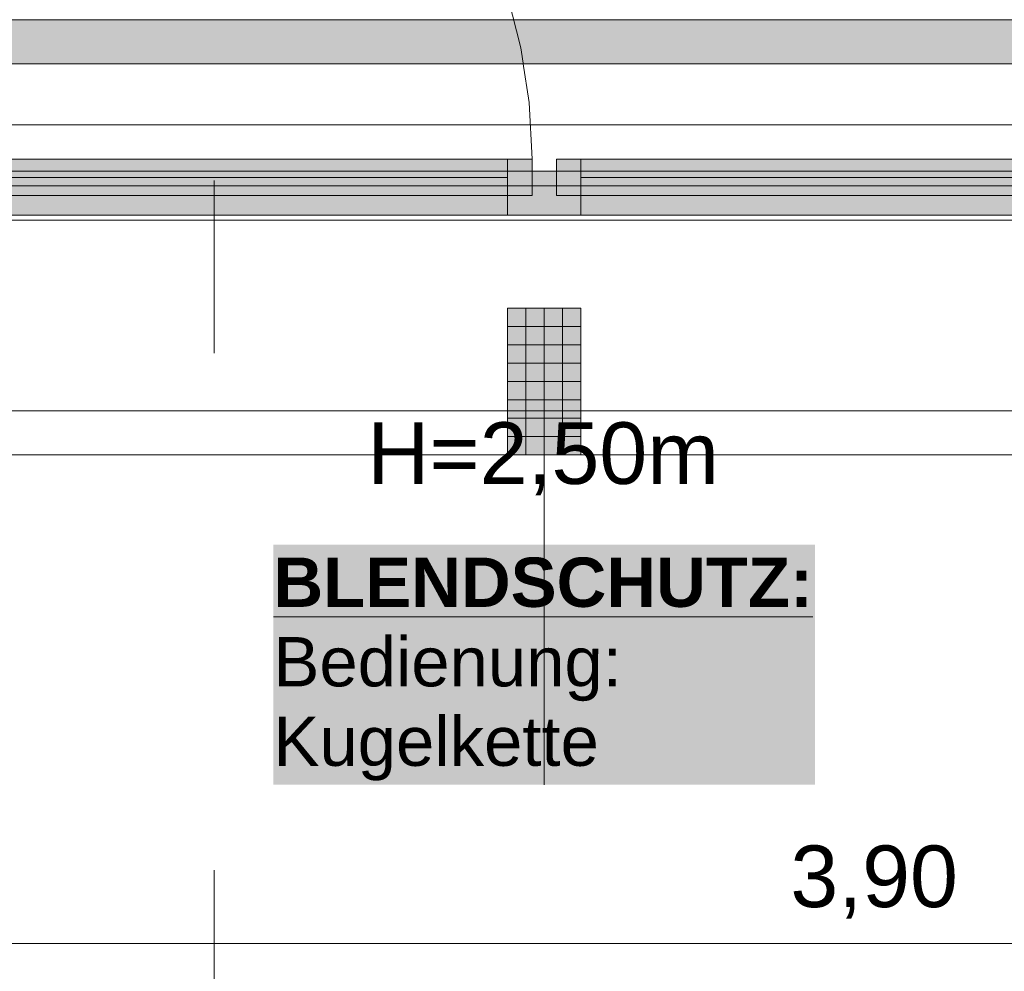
# Model space of a CAD drawing. Header units: metres. Extents: x -167 to 152, y -127 to 99.
# Tile 111 of 225: x -7.82 to -5.81, y -23.33 to -21.39. Entities that reach past the tile are written whole.
import ezdxf

# ---------------------------------------------------------------- set-up
doc = ezdxf.new("R2010")
doc.units = ezdxf.units.M
doc.header["$PDMODE"] = 1
doc.header["$PDSIZE"] = -2
for name, pattern in [('Achsen 01', [5.291531, 3.175, -1.058062, 0.352704, -0.705764]), ('gestrichelt - 01', [2, 1, -1]), ('ISO-07 Punktiert', [0.889, 0.127, -0.762]), ('Raster 01', [2, 1, -1]), ('VW-01 Strichlinie kurz', [2, 1, -1])]:
    doc.linetypes.add(name, pattern=pattern)
doc.layers.get('0').update_dxf_attribs({"lineweight": 25})
for name, color, linetype, lineweight, true_color in [('013_Beton und Stahlbetonarbeiten-000 Brüstung', 7, 'Continuous', 9, 0xa6a6a6), ('014_Fassadenarbeiten-000 Aufsicht Betonfertigteile', 7, 'Continuous', 9, 0xc0c0c0), ('031_Metallbauarbeiten-330 Aufsicht Metallbauarbeiten', 7, 'Continuous', 9, 0xa6a6a6), ('032_Metallarbeiten-Fenster', 7, 'Continuous', 13, 0x444444), ('AV1-Achsen', 1, 'Achsen 01', 18, 0xff0000), ('AV1-Raster', 7, 'Raster 01', 9, 0xa6a6a6)]:
    doc.layers.add(name, color=color, linetype=linetype, lineweight=lineweight, true_color=true_color)
for name, color, linetype, lineweight in [('013_Beton und Stahlbetonarbeiten-000 Unterzüge', 7, 'ISO-07 Punktiert', 13), ('014_Fassadenarbeiten-330 Betonfertigteile vertikal', 7, 'Continuous', 9), ('030_Sonnenschutzarbeiten-BLENDSCHUTZ', 7, 'Continuous', 5), ('030_Sonnenschutzarbeiten-BLENDSCHUTZ  Beschriftung', 7, 'Continuous', 5), ('039_Trockenbauarbeiten-alllg.', 7, 'Continuous', 9), ('_1.35m (3D)', 7, 'Continuous', 9), ('_GRU (2D)', 7, 'Continuous', 9), ('_OG 1 (2D)', 7, 'Continuous', 9), ('_OG 1 - DS (2D)', 7, 'Continuous', 9), ('AV1-Schnitt Achsen', 7, 'Achsen 01', 18), ('Bemaßung-Bemaßung', 7, 'Continuous', 9)]:
    doc.layers.add(name, color=color, linetype=linetype, lineweight=lineweight)
doc.layers.get('0').freeze()
doc.styles.add('Arial', font='arial.ttf')
doc.styles.add('Arial (bold)', font='arialbd.ttf')
doc.dimstyles.new('COE 50', dxfattribs={"dimtxt": 126.090495, "dimasz": 0.001414, "dimexe": 0.001, "dimexo": 0.01, "dimgap": 0.001, "dimtad": 1, "dimdec": 3, "dimtxsty": 'Arial', "dimblk": 'VW_SLASH-4', "dimblk1": 'VW_SLASH-4', "dimblk2": 'VW_SLASH-4', "dimcen": 0, "dimadec": 3, "dimazin": 0, "dimtfac": 0.8, "dimtdec": 3, "dimtix": 1, "dimtmove": 0, "dimatfit": 0, "dimldrblk": 'VW_SLASH-3', "dimfxl": 0.002, "dimfxlon": 1, "dimfrac": 2, "dimtolj": 1, "dimarcsym": 0})

# ---------------------------------------------------------------- blocks, each defined once
blk = doc.blocks.new('Group-2')
at = {"layer": 'AV1-Raster'}
blk.add_line((-6.75, -22.95), (-6.75, 1.35), dxfattribs=at)
blk = doc.blocks.new('1.35m (3D)')
at = {"layer": 'AV1-Raster', "color": 7}
blk.add_blockref('Group-2', (0, 0), dxfattribs=at)
blk = doc.blocks.new('Blendschutz Beschriftung')
at = {"layer": '030_Sonnenschutzarbeiten-BLENDSCHUTZ  Beschriftung', "color": 254, "linetype": 'Continuous', "transparency": 33554559}
blk.add_solid([(-0.554, -0.1644), (0.554, -0.1644), (-0.554, 0.3267), (0.554, 0.3267)], dxfattribs=at)
at = {"layer": '030_Sonnenschutzarbeiten-BLENDSCHUTZ  Beschriftung', "insert": (-0.554, 0.3002), "char_height": 0.100872, "attachment_point": 1, "line_spacing_factor": 0.967016, "style": 'Arial (bold)'}
blk.add_mtext('{\\LBLENDSCHUTZ:}{\\fArial|b0|i0|c0|p0;\\l\\PBedienung: \\PKugelkette }', dxfattribs=at)
blk = doc.blocks.new('VW_SLASH-4')
at = {"color": 0, "linetype": 'ByBlock', "lineweight": -2, "transparency": 16777216}
blk.add_line((0, 0), (-1, 0), dxfattribs=at)
at = {"color": 0, "linetype": 'Continuous', "lineweight": 15, "transparency": 16777216, "flags": 128}
blk.add_lwpolyline([(0.5, 0.5), (-0.5, -0.5)], dxfattribs=at)
blk = doc.blocks.new('*D30')
at = {"layer": '030_Sonnenschutzarbeiten-BLENDSCHUTZ', "color": 0, "lineweight": -2}
for p, q in [((-7.975, -22.025), (-7.975, -22.175)), ((-5.525, -22.025), (-5.525, -22.175)), ((-5.5957, -22.125), (-7.9043, -22.125))]:
    blk.add_line(p, q, dxfattribs=at)
at = {"layer": 'Defpoints', "color": 0}
for p in [(-7.975, -21.385), (-5.525, -21.385), (-7.975, -22.125)]:
    blk.add_point(p, dxfattribs=at)
at = {"layer": '030_Sonnenschutzarbeiten-BLENDSCHUTZ', "color": 0, "lineweight": -2, "xscale": 0.070693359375, "yscale": 0.070693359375, "zscale": 0.070693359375, "rotation": 180}
blk.add_blockref('VW_SLASH-4', (-7.975, -22.125), dxfattribs=at)
at = {"layer": '030_Sonnenschutzarbeiten-BLENDSCHUTZ', "color": 0, "lineweight": -2, "xscale": 0.070693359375, "yscale": 0.070693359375, "zscale": 0.070693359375}
blk.add_blockref('VW_SLASH-4', (-5.525, -22.125), dxfattribs=at)
at = {"layer": '030_Sonnenschutzarbeiten-BLENDSCHUTZ', "color": 0, "lineweight": 13, "insert": (-6.75, -21.9992), "char_height": 0.12609, "attachment_point": 5, "style": 'Arial'}
blk.add_mtext('\\A1;2,45', dxfattribs=at)
blk = doc.blocks.new('VW_SLASH-3')
at = {"color": 0, "linetype": 'ByBlock', "lineweight": -2, "transparency": 16777216}
blk.add_line((0, 0), (-1, 0), dxfattribs=at)
at = {"color": 0, "linetype": 'Continuous', "lineweight": 15, "transparency": 16777216, "flags": 128}
blk.add_lwpolyline([(0.5, 0.5), (-0.5, -0.5)], dxfattribs=at)
blk = doc.blocks.new('*D445')
at = {"layer": 'Bemaßung-Bemaßung', "color": 0, "linetype": 'Continuous', "lineweight": -2}
for p, q in [((-6.675, -24.175), (-6.675, -24.325)), ((-5.475, -24.175), (-5.475, -24.325)), ((-6.6043, -24.275), (-5.5457, -24.275))]:
    blk.add_line(p, q, dxfattribs=at)
at = {"layer": 'Defpoints', "color": 0}
for p in [(-6.675, -22.275), (-5.475, -22.275), (-5.475, -24.275)]:
    blk.add_point(p, dxfattribs=at)
at = {"layer": 'Bemaßung-Bemaßung', "color": 0, "lineweight": -2, "xscale": 0.070693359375, "yscale": 0.070693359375, "zscale": 0.070693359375, "rotation": 180}
blk.add_blockref('VW_SLASH-4', (-6.675, -24.275), dxfattribs=at)
at = {"layer": 'Bemaßung-Bemaßung', "color": 0, "lineweight": -2, "xscale": 0.070693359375, "yscale": 0.070693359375, "zscale": 0.070693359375}
blk.add_blockref('VW_SLASH-4', (-5.475, -24.275), dxfattribs=at)
at = {"layer": 'Bemaßung-Bemaßung', "color": 0, "insert": (-6.075, -24.1492), "char_height": 0.12609, "attachment_point": 5, "style": 'Arial'}
blk.add_mtext('\\A1;1,20', dxfattribs=at)
blk = doc.blocks.new('*D446')
at = {"layer": 'Bemaßung-Bemaßung', "color": 0, "linetype": 'Continuous', "lineweight": -2}
for p, q in [((-6.825, -24.175), (-6.825, -24.325)), ((-6.675, -24.175), (-6.675, -24.325)), ((-6.8957, -24.275), (-6.9664, -24.275)), ((-6.825, -24.275), (-6.675, -24.275)), ((-6.6043, -24.275), (-6.5336, -24.275))]:
    blk.add_line(p, q, dxfattribs=at)
at = {"layer": 'Defpoints', "color": 0}
for p in [(-6.825, -22.275), (-6.675, -22.275), (-6.675, -24.275)]:
    blk.add_point(p, dxfattribs=at)
at = {"layer": 'Bemaßung-Bemaßung', "color": 0, "lineweight": -2, "xscale": 0.070693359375, "yscale": 0.070693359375, "zscale": 0.070693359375}
blk.add_blockref('VW_SLASH-4', (-6.825, -24.275), dxfattribs=at)
at = {"layer": 'Bemaßung-Bemaßung', "color": 0, "lineweight": -2, "xscale": 0.070693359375, "yscale": 0.070693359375, "zscale": 0.070693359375, "rotation": 180}
blk.add_blockref('VW_SLASH-4', (-6.675, -24.275), dxfattribs=at)
at = {"layer": 'Bemaßung-Bemaßung', "color": 0, "insert": (-6.75, -24.5931), "char_height": 0.12609, "attachment_point": 5, "style": 'Arial'}
blk.add_mtext('\\A1;15', dxfattribs=at)
blk = doc.blocks.new('*D447')
at = {"layer": 'Bemaßung-Bemaßung', "color": 0, "linetype": 'Continuous', "lineweight": -2}
for p, q in [((-8.025, -24.175), (-8.025, -24.325)), ((-6.825, -24.175), (-6.825, -24.325)), ((-7.9543, -24.275), (-6.8957, -24.275))]:
    blk.add_line(p, q, dxfattribs=at)
at = {"layer": 'Defpoints', "color": 0}
for p in [(-8.025, -22.275), (-6.825, -22.275), (-6.825, -24.275)]:
    blk.add_point(p, dxfattribs=at)
at = {"layer": 'Bemaßung-Bemaßung', "color": 0, "lineweight": -2, "xscale": 0.070693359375, "yscale": 0.070693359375, "zscale": 0.070693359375, "rotation": 180}
blk.add_blockref('VW_SLASH-4', (-8.025, -24.275), dxfattribs=at)
at = {"layer": 'Bemaßung-Bemaßung', "color": 0, "lineweight": -2, "xscale": 0.070693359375, "yscale": 0.070693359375, "zscale": 0.070693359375}
blk.add_blockref('VW_SLASH-4', (-6.825, -24.275), dxfattribs=at)
at = {"layer": 'Bemaßung-Bemaßung', "color": 0, "insert": (-7.425, -24.1492), "char_height": 0.12609, "attachment_point": 5, "style": 'Arial'}
blk.add_mtext('\\A1;1,20', dxfattribs=at)
blk = doc.blocks.new('*D588')
at = {"layer": 'Bemaßung-Bemaßung', "color": 0, "linetype": 'Continuous', "lineweight": -2}
for p, q in [((-8.025, -23.175), (-8.025, -23.325)), ((-4.125, -23.175), (-4.125, -23.325)), ((-4.1957, -23.275), (-7.9543, -23.275))]:
    blk.add_line(p, q, dxfattribs=at)
at = {"layer": 'Defpoints', "color": 0}
for p in [(-8.025, -21.475), (-4.125, -21.475), (-8.025, -23.275)]:
    blk.add_point(p, dxfattribs=at)
at = {"layer": 'Bemaßung-Bemaßung', "color": 0, "lineweight": -2, "xscale": 0.070693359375, "yscale": 0.070693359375, "zscale": 0.070693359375, "rotation": 180}
blk.add_blockref('VW_SLASH-4', (-8.025, -23.275), dxfattribs=at)
at = {"layer": 'Bemaßung-Bemaßung', "color": 0, "lineweight": -2, "xscale": 0.070693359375, "yscale": 0.070693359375, "zscale": 0.070693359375}
blk.add_blockref('VW_SLASH-4', (-4.125, -23.275), dxfattribs=at)
at = {"layer": 'Bemaßung-Bemaßung', "color": 0, "insert": (-6.075, -23.1492), "char_height": 0.12609, "attachment_point": 5, "style": 'Arial'}
blk.add_mtext('\\A1;3,90', dxfattribs=at)
blk = doc.blocks.new('COE - Fenster 01')
at = {"layer": '032_Metallarbeiten-Fenster', "linetype": 'Continuous', "lineweight": 0}
for points in [[(-0.03, 2.515), (-0.03, 2.43), (0.06, 2.43), (0.06, 2.515)], [(0.02, 2.455), (0.02, 2.405), (-0.055, 2.405), (-0.055, 2.455)], [(-0.03, 2.43), (0.06, 2.43), (0.06, 0.17), (-0.03, 0.17)], [(0.02, 2.405), (0.02, 1.375), (-0.055, 1.375), (-0.055, 2.405)], [(0.02, 1.375), (0.02, 1.325), (-0.055, 1.325), (-0.055, 1.375)], [(0.06, 1.375), (0.06, 1.225), (-0.03, 1.225), (-0.03, 1.375)], [(0.02, 1.225), (0.02, 1.275), (-0.055, 1.275), (-0.055, 1.225)], [(0.02, 0.195), (0.02, 1.225), (-0.055, 1.225), (-0.055, 0.195)], [(0.02, 0.145), (0.02, 0.195), (-0.055, 0.195), (-0.055, 0.145)], [(0.06, 0.17), (-0.03, 0.17), (-0.03, 0.085), (0.06, 0.085)]]:
    blk.add_hatch(color=7, dxfattribs=at).paths.add_polyline_path(points)
at = {"layer": '032_Metallarbeiten-Fenster', "color": 7, "linetype": 'gestrichelt - 01', "lineweight": 18, "transparency": 33554687}
for p, q in [((-0.055, 2.455), (-1.185, 2.455)), ((-0.055, 0.145), (-1.185, 0.145))]:
    blk.add_line(p, q, dxfattribs=at)
at = {"layer": '032_Metallarbeiten-Fenster', "color": 7, "lineweight": 18}
for p, q in [((-0.0175, 2.405), (-0.0175, 1.375)), ((-0.0175, 0.195), (-0.0175, 1.225))]:
    blk.add_line(p, q, dxfattribs=at)
at = {"layer": '032_Metallarbeiten-Fenster', "color": 7, "lineweight": 18, "flags": 128}
for points in [[(-0.03, 2.515), (-0.03, 2.43), (0.06, 2.43), (0.06, 2.515)], [(0.02, 2.455), (0.02, 2.405), (-0.055, 2.405), (-0.055, 2.455)], [(-0.03, 2.43), (0.06, 2.43), (0.06, 0.17), (-0.03, 0.17)], [(0.02, 2.405), (0.02, 1.375), (-0.055, 1.375), (-0.055, 2.405)], [(0.02, 1.375), (0.02, 1.325), (-0.055, 1.325), (-0.055, 1.375)], [(0.06, 1.375), (0.06, 1.225), (-0.03, 1.225), (-0.03, 1.375)], [(0.02, 1.225), (0.02, 1.275), (-0.055, 1.275), (-0.055, 1.225)], [(0.02, 0.195), (0.02, 1.225), (-0.055, 1.225), (-0.055, 0.195)], [(0.02, 0.145), (0.02, 0.195), (-0.055, 0.195), (-0.055, 0.145)], [(0.06, 0.17), (-0.03, 0.17), (-0.03, 0.085), (0.06, 0.085)]]:
    blk.add_lwpolyline(points, close=True, dxfattribs=at)
at = {"layer": '032_Metallarbeiten-Fenster', "color": 7, "linetype": 'gestrichelt - 01', "lineweight": 18, "transparency": 33554687}
for centre, start, end in [((-0.055, 2.455), 180.0004, 270), ((-0.055, 0.145), 90, 179.9996)]:
    blk.add_arc(centre, 1.13, start, end, dxfattribs=at)
blk = doc.blocks.new('Group-754')
at = {"layer": 'AV1-Achsen'}
blk.add_line((-43.35, -21.6), (4.2, -21.6), dxfattribs=at)
blk = doc.blocks.new('Group-762')
at = {"layer": 'AV1-Schnitt Achsen'}
blk.add_line((-7.425, -26.3), (-7.425, 4.7), dxfattribs=at)
blk = doc.blocks.new('GRU (2D)')
at = {"layer": 'AV1-Achsen', "color": 7}
blk.add_blockref('Group-754', (0, 0), dxfattribs=at)
at = {"layer": 'AV1-Schnitt Achsen', "color": 7}
blk.add_blockref('Group-762', (0, 0), dxfattribs=at)
blk = doc.blocks.new('OG 1 - DS (2D)')
at = {"layer": '030_Sonnenschutzarbeiten-BLENDSCHUTZ', "linetype": 'Continuous', "lineweight": 0, "transparency": 33554610}
blk.add_hatch(color=161, dxfattribs=at).paths.add_polyline_path([(-7.975, -21.475), (-5.525, -21.475), (-5.525, -21.385), (-7.975, -21.385)])
at = {"layer": '030_Sonnenschutzarbeiten-BLENDSCHUTZ', "color": 251, "lineweight": 13, "flags": 128}
blk.add_lwpolyline([(-7.975, -21.475), (-5.525, -21.475), (-5.525, -21.385), (-7.975, -21.385)], close=True, dxfattribs=at)
at = {"layer": '030_Sonnenschutzarbeiten-BLENDSCHUTZ  Beschriftung', "color": 7}
blk.add_blockref('Blendschutz Beschriftung', (-6.75, -22.7856), dxfattribs=at)
at = {"layer": '030_Sonnenschutzarbeiten-BLENDSCHUTZ', "color": 7, "insert": (-7.1121, -22.2087), "char_height": 0.12609, "attachment_point": 1, "line_spacing_factor": 0.969122, "style": 'Arial'}
blk.add_mtext('H=2,50m', dxfattribs=at)
at = {"layer": '030_Sonnenschutzarbeiten-BLENDSCHUTZ', "color": 7, "lineweight": 13}
dim = blk.add_aligned_dim(p1=(-5.525, -21.385), p2=(-7.975, -21.385), distance=0.74, text='2,45', dimstyle='COE 50', override={"dimtxt": 0.12609, "dimasz": 0.070693, "dimexe": 0.05, "dimgap": 0.05, "dimpost": '<>', "dimtxsty": 'Arial', "dimtmove": 2, "dimfxl": 0.1}, dxfattribs=at)
dim.commit()
dim.dimension.update_dxf_attribs({"geometry": '*D30', "text_midpoint": (-6.75, -21.9992)})
blk = doc.blocks.new('OG 1 (2D)')
at = {"layer": '014_Fassadenarbeiten-000 Aufsicht Betonfertigteile', "flags": 128}
blk.add_lwpolyline([(-39.455, -21.905), (0.305, -21.905), (0.675, -22.275), (-39.825, -22.275)], close=True, dxfattribs=at)
at = {"layer": 'Bemaßung-Bemaßung', "linetype": 'Continuous'}
for base, p1, p2, text, override, picture, middle in [((-6.825, -24.275), (-8.025, -22.275), (-6.825, -22.275), '1,20', {"dimtxt": 0.12609, "dimasz": 0.070693, "dimexe": 0.05, "dimgap": 0.05, "dimpost": '<>', "dimtxsty": 'Arial', "dimtmove": 2, "dimfxl": 0.1}, '*D447', (-7.425, -24.1492)), ((-6.675, -24.275), (-6.825, -22.275), (-6.675, -22.275), '15', {"dimtxt": 0.12609, "dimasz": 0.070693, "dimexe": 0.05, "dimgap": 0.05, "dimpost": '<>', "dimtxsty": 'Arial', "dimtix": 0, "dimtmove": 2, "dimfxl": 0.1}, '*D446', (-6.75, -24.5931)), ((-5.475, -24.275), (-6.675, -22.275), (-5.475, -22.275), '1,20', {"dimtxt": 0.12609, "dimasz": 0.070693, "dimexe": 0.05, "dimgap": 0.05, "dimpost": '<>', "dimtxsty": 'Arial', "dimtmove": 2, "dimfxl": 0.1}, '*D445', (-6.075, -24.1492))]:
    dim = blk.add_linear_dim(base=base, p1=p1, p2=p2, text=text, dimstyle='COE 50', override=override, dxfattribs=at)
    dim.commit()
    dim.dimension.update_dxf_attribs({"geometry": picture, "text_midpoint": middle})
at = {"color": 255}
blk.add_wipeout([(-7.975, -21.725), (-7.975, -21.475), (-5.525, -21.475), (-5.525, -21.725)], dxfattribs=at).dxf.layer = '013_Beton und Stahlbetonarbeiten-000 Brüstung'
at = {"layer": '013_Beton und Stahlbetonarbeiten-000 Brüstung', "flags": 128}
blk.add_lwpolyline([(-7.975, -21.725), (-7.975, -21.475), (-5.525, -21.475), (-5.525, -21.725)], close=True, dxfattribs=at)
at = {"layer": '013_Beton und Stahlbetonarbeiten-000 Unterzüge', "linetype": 'VW-01 Strichlinie kurz', "flags": 128}
blk.add_lwpolyline([(-7.975, -21.725), (-7.975, -21.475), (-5.525, -21.475), (-5.525, -21.725)], close=True, dxfattribs=at)
at = {"layer": '039_Trockenbauarbeiten-alllg.'}
blk.add_line((-7.975, -21.6), (-5.525, -21.6), dxfattribs=at)
at = {"color": 255}
blk.add_wipeout([(-8.1, -21.795), (-5.4, -21.795), (-5.4, -22.185), (-8.1, -22.185)], dxfattribs=at).dxf.layer = '031_Metallbauarbeiten-330 Aufsicht Metallbauarbeiten'
at = {"layer": '014_Fassadenarbeiten-330 Betonfertigteile vertikal', "linetype": 'Continuous', "lineweight": 0}
blk.add_hatch(color=9, dxfattribs=at).paths.add_polyline_path([(-6.675, -21.975), (-6.825, -21.975), (-6.825, -22.275), (-6.675, -22.275)])
at = {"layer": '014_Fassadenarbeiten-330 Betonfertigteile vertikal', "linetype": 'Continuous', "lineweight": 9}
h = blk.add_hatch(dxfattribs=at)
h.set_pattern_fill('Stahlbetonfertigteil', color=8, style=0, pattern_type=2)
h.set_pattern_definition([(-90, (0, 0), (0.0375, 0), [])])
h.paths.add_polyline_path([(-6.675, -21.975), (-6.825, -21.975), (-6.825, -22.275), (-6.675, -22.275)])
at = {"layer": '014_Fassadenarbeiten-330 Betonfertigteile vertikal', "linetype": 'Continuous', "lineweight": 13}
h = blk.add_hatch(dxfattribs=at)
h.set_pattern_fill('Stahlbetonfertigteil-1', color=8, style=0, pattern_type=2)
h.set_pattern_definition([(0, (0, 0), (2e-18, -0.0375), [])])
h.paths.add_polyline_path([(-6.675, -21.975), (-6.825, -21.975), (-6.825, -22.275), (-6.675, -22.275)])
at = {"layer": '014_Fassadenarbeiten-330 Betonfertigteile vertikal', "flags": 128}
blk.add_lwpolyline([(-6.675, -21.975), (-6.825, -21.975), (-6.825, -22.275), (-6.675, -22.275)], close=True, dxfattribs=at)
at = {"layer": '031_Metallbauarbeiten-330 Aufsicht Metallbauarbeiten', "flags": 128}
blk.add_lwpolyline([(-8.1, -21.795), (-5.4, -21.795), (-5.4, -22.185), (-8.1, -22.185)], close=True, dxfattribs=at)
at = {"layer": '032_Metallarbeiten-Fenster', "color": 7, "rotation": 270}
blk.add_blockref('COE - Fenster 01', (-8.05, -21.725), dxfattribs=at)
at = {"layer": 'Bemaßung-Bemaßung', "linetype": 'Continuous'}
dim = blk.add_linear_dim(base=(-8.025, -23.275), p1=(-4.125, -21.475), p2=(-8.025, -21.475), text='3,90', dimstyle='COE 50', override={"dimtxt": 0.12609, "dimasz": 0.070693, "dimexe": 0.05, "dimgap": 0.05, "dimpost": '<>', "dimtxsty": 'Arial', "dimtmove": 2, "dimfxl": 0.1}, dxfattribs=at)
dim.commit()
dim.dimension.update_dxf_attribs({"geometry": '*D588', "text_midpoint": (-6.075, -23.1492)})

msp = doc.modelspace()

# ---------------------------------------------------------------- block references
at = {"layer": '_1.35m (3D)'}
msp.add_blockref('1.35m (3D)', (0, 0), dxfattribs=at)

# ---------------------------------------------------------------- next in the draw order: block references
at = {"layer": '_OG 1 - DS (2D)'}
msp.add_blockref('OG 1 - DS (2D)', (0, 0), dxfattribs=at)

# ---------------------------------------------------------------- next in the draw order: block references
at = {"layer": '_OG 1 (2D)'}
msp.add_blockref('OG 1 (2D)', (0, 0), dxfattribs=at)

# ---------------------------------------------------------------- next in the draw order: block references
at = {"layer": '_GRU (2D)'}
msp.add_blockref('GRU (2D)', (0, 0), dxfattribs=at)

doc.saveas('drawing.dxf')
